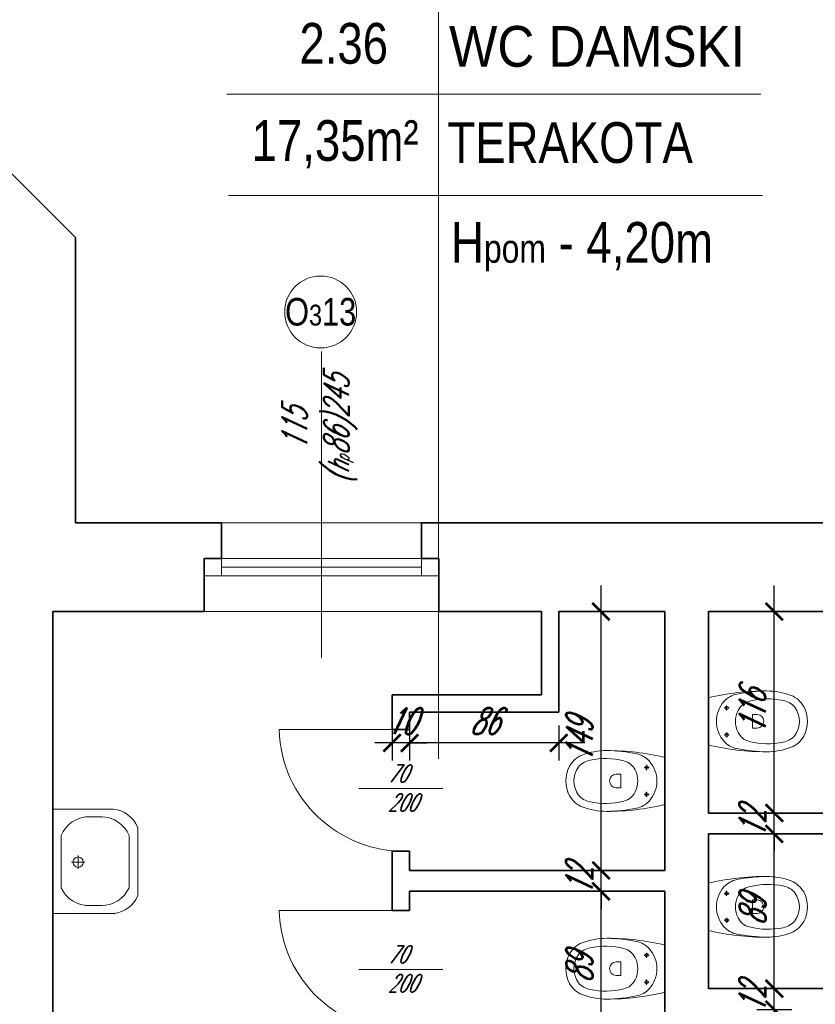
# Model space of a CAD drawing. Header units: millimetres. Extents: x 402 to 79005, y -7782 to 89952.
# Tile 97 of 256: x 25219 to 25677, y 22468 to 23034. Entities that reach past the tile are written whole.
import ezdxf

# ---------------------------------------------------------------- set-up
doc = ezdxf.new("R2010")
doc.units = ezdxf.units.MM
doc.header["$LTSCALE"] = 10
doc.layers.get('0').update_dxf_attribs({"lineweight": 0})
doc.layers.get('Defpoints').update_dxf_attribs({"color": 253})
for name, color, linetype, lineweight in [('01 parter - ściany', 253, 'Continuous', 35), ('03-01_okna', 253, 'Continuous', 15), ('03_drzwi', 253, 'Continuous', 15), ('04-1_widok', 253, 'Continuous', 5), ('05-01_wymiary', 253, 'Continuous', 5), ('05-03_opis', 253, 'Continuous', 5), ('07_wyposażenie', 253, 'Continuous', 5)]:
    doc.layers.add(name, color=color, linetype=linetype, lineweight=lineweight)
doc.styles.add('ariel', font='ARIAL.TTF', dxfattribs={"width": 0.8})
doc.styles.add('ariel_wym', font='simplex.shx', dxfattribs={"width": 0.65, "oblique": 25})
doc.dimstyles.new('ariel 50', dxfattribs={"dimtxt": 15, "dimasz": 10, "dimexe": 10, "dimexo": 0, "dimgap": 5, "dimtad": 1, "dimdec": 1, "dimrnd": 0.5, "dimtxsty": 'ariel_wym', "dimblk": 'ARCHTICK', "dimcen": 2.5, "dimdle": 15, "dimazin": 0, "dimtfac": 1, "dimtdec": 1, "dimtix": 1, "dimtmove": 0, "dimatfit": 3, "dimldrblk": 'DOT', "dimfxl": 0, "dimarcsym": 0})
doc.dimstyles.new('ariel 50 wnętrze', dxfattribs={"dimtxt": 15, "dimasz": 10, "dimexe": 10, "dimexo": 0, "dimgap": 5, "dimtad": 1, "dimdec": 1, "dimrnd": 0.5, "dimtxsty": 'ariel_wym', "dimblk": 'ARCHTICK', "dimcen": 2.5, "dimdle": 15, "dimazin": 0, "dimtfac": 1, "dimtdec": 1, "dimtix": 1, "dimtmove": 0, "dimatfit": 3, "dimldrblk": 'DOT', "dimfxl": 0, "dimarcsym": 0})

# ---------------------------------------------------------------- blocks, each defined once
blk = doc.blocks.new('_ArchTick')
at = {"color": 0, "linetype": 'ByBlock', "const_width": 0.15}
blk.add_lwpolyline([(-0.5, -0.5), (0.5, 0.5)], dxfattribs=at)
blk = doc.blocks.new('*D2093')
at = {"layer": '05-01_wymiary', "color": 0, "lineweight": -2}
for p, q in [((25460.38, 23141.57), (25460.38, 23191.57)), ((25696.31, 23141.57), (25696.31, 23191.57)), ((25711.31, 23181.57), (25445.38, 23181.57))]:
    blk.add_line(p, q, dxfattribs=at)
at = {"layer": 'Defpoints', "color": 0, "lineweight": 0}
for p in [(25460.38, 23181.57), (25460.38, 22693.61), (25696.31, 22693.61)]:
    blk.add_point(p, dxfattribs=at)
at = {"layer": '05-01_wymiary', "color": 0, "lineweight": -2, "xscale": 10, "yscale": 10, "zscale": 10, "rotation": 180}
blk.add_blockref('_ArchTick', (25460.38, 23181.57), dxfattribs=at)
at = {"layer": '05-01_wymiary', "color": 0, "lineweight": -2, "xscale": 10, "yscale": 10, "zscale": 10}
blk.add_blockref('_ArchTick', (25696.31, 23181.57), dxfattribs=at)
at = {"layer": '05-01_wymiary', "color": 0, "insert": (25578.34, 23194.07), "char_height": 15, "attachment_point": 5, "style": 'ariel_wym'}
blk.add_mtext('236', dxfattribs=at)
blk = doc.blocks.new('_Dot')
at = {"color": 0, "linetype": 'ByBlock', "lineweight": -2}
blk.add_line((-0.5, 0), (-1, 0), dxfattribs=at)
at = {"color": 0, "linetype": 'ByBlock', "const_width": 0.5}
blk.add_lwpolyline([(-0.25, 0, 1), (0.25, 0, 1)], format="xyb", close=True, dxfattribs=at)
blk = doc.blocks.new('*D2094')
at = {"layer": '05-01_wymiary', "color": 0, "lineweight": -2}
for p, q in [((25325.48, 23141.57), (25325.48, 23191.57)), ((25460.38, 23141.57), (25460.38, 23191.57)), ((25475.38, 23181.57), (25310.48, 23181.57))]:
    blk.add_line(p, q, dxfattribs=at)
at = {"layer": 'Defpoints', "color": 0, "lineweight": 0}
for p in [(25325.48, 23181.57), (25325.48, 22693.61), (25460.38, 22693.61)]:
    blk.add_point(p, dxfattribs=at)
at = {"layer": '05-01_wymiary', "color": 0, "lineweight": -2, "xscale": 10, "yscale": 10, "zscale": 10, "rotation": 180}
blk.add_blockref('_ArchTick', (25325.48, 23181.57), dxfattribs=at)
at = {"layer": '05-01_wymiary', "color": 0, "lineweight": -2, "xscale": 10, "yscale": 10, "zscale": 10}
blk.add_blockref('_ArchTick', (25460.38, 23181.57), dxfattribs=at)
at = {"layer": '05-01_wymiary', "color": 0, "insert": (25392.93, 23194.07), "char_height": 15, "attachment_point": 5, "style": 'ariel_wym'}
blk.add_mtext('135', dxfattribs=at)
blk = doc.blocks.new('*D2095')
at = {"layer": '05-01_wymiary', "color": 0, "lineweight": -2}
for p, q in [((25251.41, 23141.57), (25251.41, 23191.57)), ((25325.48, 23141.57), (25325.48, 23191.57)), ((25340.48, 23181.57), (25236.41, 23181.57))]:
    blk.add_line(p, q, dxfattribs=at)
at = {"layer": 'Defpoints', "color": 0, "lineweight": 0}
for p in [(25251.41, 23181.57), (25251.41, 22921.61), (25325.48, 22693.61)]:
    blk.add_point(p, dxfattribs=at)
at = {"layer": '05-01_wymiary', "color": 0, "lineweight": -2, "xscale": 10, "yscale": 10, "zscale": 10, "rotation": 180}
blk.add_blockref('_ArchTick', (25251.41, 23181.57), dxfattribs=at)
at = {"layer": '05-01_wymiary', "color": 0, "lineweight": -2, "xscale": 10, "yscale": 10, "zscale": 10}
blk.add_blockref('_ArchTick', (25325.48, 23181.57), dxfattribs=at)
at = {"layer": '05-01_wymiary', "color": 0, "insert": (25288.44, 23194.07), "char_height": 15, "attachment_point": 5, "style": 'ariel_wym'}
blk.add_mtext('74', dxfattribs=at)
blk = doc.blocks.new('*D2096')
at = {"layer": '05-01_wymiary', "color": 0, "lineweight": -2}
for p, q in [((25181.43, 23128.65), (25181.43, 23178.65)), ((25251.41, 23128.65), (25251.41, 23178.65)), ((25266.41, 23168.65), (25166.43, 23168.65))]:
    blk.add_line(p, q, dxfattribs=at)
at = {"layer": 'Defpoints', "color": 0}
for p in [(25181.43, 23168.65), (25181.43, 22978.69), (25251.41, 22908.69)]:
    blk.add_point(p, dxfattribs=at)
at = {"layer": '05-01_wymiary', "color": 0, "lineweight": -2, "xscale": 10, "yscale": 10, "zscale": 10, "rotation": 180}
blk.add_blockref('_ArchTick', (25181.43, 23168.65), dxfattribs=at)
at = {"layer": '05-01_wymiary', "color": 0, "lineweight": -2, "xscale": 10, "yscale": 10, "zscale": 10}
blk.add_blockref('_ArchTick', (25251.41, 23168.65), dxfattribs=at)
at = {"layer": '05-01_wymiary', "color": 0, "insert": (25216.42, 23181.15), "char_height": 15, "attachment_point": 5, "style": 'ariel_wym'}
blk.add_mtext('70', dxfattribs=at)
blk = doc.blocks.new('*D2114')
at = {"layer": '05-01_wymiary', "color": 0, "lineweight": -2}
for p, q in [((25615.37, 23191.57), (25615.37, 23241.57)), ((25762.21, 23191.57), (25762.21, 23241.57)), ((25777.21, 23231.57), (25600.37, 23231.57))]:
    blk.add_line(p, q, dxfattribs=at)
at = {"layer": 'Defpoints', "color": 0, "lineweight": 0}
for p in [(25615.37, 23231.57), (25615.37, 22693.61), (25762.21, 22693.61)]:
    blk.add_point(p, dxfattribs=at)
at = {"layer": '05-01_wymiary', "color": 0, "lineweight": -2, "xscale": 10, "yscale": 10, "zscale": 10, "rotation": 180}
blk.add_blockref('_ArchTick', (25615.37, 23231.57), dxfattribs=at)
at = {"layer": '05-01_wymiary', "color": 0, "lineweight": -2, "xscale": 10, "yscale": 10, "zscale": 10}
blk.add_blockref('_ArchTick', (25762.21, 23231.57), dxfattribs=at)
at = {"layer": '05-01_wymiary', "color": 0, "insert": (25688.79, 23244.07), "char_height": 15, "attachment_point": 5, "style": 'ariel_wym'}
blk.add_mtext('147', dxfattribs=at)
blk = doc.blocks.new('*D2115')
at = {"layer": '05-01_wymiary', "color": 0, "lineweight": -2}
for p, q in [((25590.37, 23191.57), (25590.37, 23241.57)), ((25615.37, 23191.57), (25615.37, 23241.57)), ((25590.37, 23231.57), (25580.37, 23231.57)), ((25615.37, 23231.57), (25590.37, 23231.57)), ((25615.37, 23231.57), (25625.37, 23231.57))]:
    blk.add_line(p, q, dxfattribs=at)
at = {"layer": 'Defpoints', "color": 0, "lineweight": 0}
for p in [(25590.37, 23231.57), (25590.37, 22693.61), (25615.37, 22693.61)]:
    blk.add_point(p, dxfattribs=at)
at = {"layer": '05-01_wymiary', "color": 0, "lineweight": -2, "xscale": 10, "yscale": 10, "zscale": 10}
blk.add_blockref('_ArchTick', (25590.37, 23231.57), dxfattribs=at)
at = {"layer": '05-01_wymiary', "color": 0, "lineweight": -2, "xscale": 10, "yscale": 10, "zscale": 10, "rotation": 180}
blk.add_blockref('_ArchTick', (25615.37, 23231.57), dxfattribs=at)
at = {"layer": '05-01_wymiary', "color": 0, "insert": (25602.87, 23244.07), "char_height": 15, "attachment_point": 5, "style": 'ariel_wym'}
blk.add_mtext('25', dxfattribs=at)
blk = doc.blocks.new('*D2116')
at = {"layer": '05-01_wymiary', "color": 0, "lineweight": -2}
for p, q in [((25529.37, 23191.57), (25529.37, 23241.57)), ((25590.37, 23191.57), (25590.37, 23241.57)), ((25605.37, 23231.57), (25514.37, 23231.57))]:
    blk.add_line(p, q, dxfattribs=at)
at = {"layer": 'Defpoints', "color": 0, "lineweight": 0}
for p in [(25529.37, 23231.57), (25529.37, 22693.61), (25590.37, 22693.61)]:
    blk.add_point(p, dxfattribs=at)
at = {"layer": '05-01_wymiary', "color": 0, "lineweight": -2, "xscale": 10, "yscale": 10, "zscale": 10, "rotation": 180}
blk.add_blockref('_ArchTick', (25529.37, 23231.57), dxfattribs=at)
at = {"layer": '05-01_wymiary', "color": 0, "lineweight": -2, "xscale": 10, "yscale": 10, "zscale": 10}
blk.add_blockref('_ArchTick', (25590.37, 23231.57), dxfattribs=at)
at = {"layer": '05-01_wymiary', "color": 0, "insert": (25559.87, 23244.07), "char_height": 15, "attachment_point": 5, "style": 'ariel_wym'}
blk.add_mtext('61', dxfattribs=at)
blk = doc.blocks.new('*D2117')
at = {"layer": '05-01_wymiary', "color": 0, "lineweight": -2}
for p, q in [((25519.37, 23191.57), (25519.37, 23241.57)), ((25529.37, 23191.57), (25529.37, 23241.57)), ((25519.37, 23231.57), (25509.37, 23231.57)), ((25529.37, 23231.57), (25519.37, 23231.57)), ((25529.37, 23231.57), (25539.37, 23231.57))]:
    blk.add_line(p, q, dxfattribs=at)
at = {"layer": 'Defpoints', "color": 0, "lineweight": 0}
for p in [(25519.37, 23231.57), (25519.37, 22693.61), (25529.37, 22693.61)]:
    blk.add_point(p, dxfattribs=at)
at = {"layer": '05-01_wymiary', "color": 0, "lineweight": -2, "xscale": 10, "yscale": 10, "zscale": 10}
blk.add_blockref('_ArchTick', (25519.37, 23231.57), dxfattribs=at)
at = {"layer": '05-01_wymiary', "color": 0, "lineweight": -2, "xscale": 10, "yscale": 10, "zscale": 10, "rotation": 180}
blk.add_blockref('_ArchTick', (25529.37, 23231.57), dxfattribs=at)
at = {"layer": '05-01_wymiary', "color": 0, "insert": (25524.37, 23244.07), "char_height": 15, "attachment_point": 5, "style": 'ariel_wym'}
blk.add_mtext('10', dxfattribs=at)
blk = doc.blocks.new('*D2118')
at = {"layer": '05-01_wymiary', "color": 0, "lineweight": -2}
for p, q in [((25251.39, 23185.12), (25251.39, 23235.12)), ((25519.37, 23185.12), (25519.37, 23235.12)), ((25534.37, 23225.12), (25236.39, 23225.12))]:
    blk.add_line(p, q, dxfattribs=at)
at = {"layer": 'Defpoints', "color": 0, "lineweight": 0}
for p in [(25251.39, 23225.12), (25251.39, 22826.66), (25519.37, 22693.61)]:
    blk.add_point(p, dxfattribs=at)
at = {"layer": '05-01_wymiary', "color": 0, "lineweight": -2, "xscale": 10, "yscale": 10, "zscale": 10, "rotation": 180}
blk.add_blockref('_ArchTick', (25251.39, 23225.12), dxfattribs=at)
at = {"layer": '05-01_wymiary', "color": 0, "lineweight": -2, "xscale": 10, "yscale": 10, "zscale": 10}
blk.add_blockref('_ArchTick', (25519.37, 23225.12), dxfattribs=at)
at = {"layer": '05-01_wymiary', "color": 0, "insert": (25385.38, 23237.62), "char_height": 15, "attachment_point": 5, "style": 'ariel_wym'}
blk.add_mtext('268', dxfattribs=at)
blk = doc.blocks.new('*D2119')
at = {"layer": '05-01_wymiary', "color": 0, "lineweight": -2}
for p, q in [((25200.32, 23178.65), (25200.32, 23228.65)), ((25251.39, 23178.65), (25251.39, 23228.65)), ((25266.39, 23218.65), (25185.32, 23218.65))]:
    blk.add_line(p, q, dxfattribs=at)
at = {"layer": 'Defpoints', "color": 0, "lineweight": 0}
for p in [(25200.32, 23218.65), (25200.32, 22866.9), (25251.39, 22826.66)]:
    blk.add_point(p, dxfattribs=at)
at = {"layer": '05-01_wymiary', "color": 0, "lineweight": -2, "xscale": 10, "yscale": 10, "zscale": 10, "rotation": 180}
blk.add_blockref('_ArchTick', (25200.32, 23218.65), dxfattribs=at)
at = {"layer": '05-01_wymiary', "color": 0, "lineweight": -2, "xscale": 10, "yscale": 10, "zscale": 10}
blk.add_blockref('_ArchTick', (25251.39, 23218.65), dxfattribs=at)
at = {"layer": '05-01_wymiary', "color": 0, "insert": (25225.86, 23231.15), "char_height": 15, "attachment_point": 5, "style": 'ariel_wym'}
blk.add_mtext('51', dxfattribs=at)
blk = doc.blocks.new('*D2126')
at = {"layer": '05-01_wymiary', "color": 0, "lineweight": -2}
for p, q in [((23841.38, 23228.65), (23841.38, 23278.65)), ((25957, 23228.65), (25957, 23278.65)), ((25972, 23268.65), (23826.38, 23268.65))]:
    blk.add_line(p, q, dxfattribs=at)
at = {"layer": 'Defpoints', "color": 0}
for p in [(23841.38, 23268.65), (23841.38, 22657.31), (25957, 22657.31)]:
    blk.add_point(p, dxfattribs=at)
at = {"layer": '05-01_wymiary', "color": 0, "lineweight": -2, "xscale": 10, "yscale": 10, "zscale": 10, "rotation": 180}
blk.add_blockref('_ArchTick', (23841.38, 23268.65), dxfattribs=at)
at = {"layer": '05-01_wymiary', "color": 0, "lineweight": -2, "xscale": 10, "yscale": 10, "zscale": 10}
blk.add_blockref('_ArchTick', (25957, 23268.65), dxfattribs=at)
at = {"layer": '05-01_wymiary', "color": 0, "insert": (24899.19, 23282.58), "char_height": 15, "attachment_point": 5, "style": 'ariel_wym'}
blk.add_mtext('2115,5', dxfattribs=at)
blk = doc.blocks.new('*D2466')
at = {"layer": '05-01_wymiary', "color": 0, "lineweight": -2}
for p, q in [((25653.27, 22362.69), (25653.27, 22479.69)), ((25643.27, 22464.69), (25663.27, 22464.69)), ((25643.27, 22377.69), (25663.27, 22377.69))]:
    blk.add_line(p, q, dxfattribs=at)
at = {"layer": 'Defpoints', "color": 0}
for p in [(25615.37, 22464.69), (25653.27, 22464.69), (25615.37, 22377.69)]:
    blk.add_point(p, dxfattribs=at)
at = {"layer": '05-01_wymiary', "color": 0, "lineweight": -2, "xscale": 10, "yscale": 10, "zscale": 10}
for p, rotation in [((25653.27, 22464.69), 90), ((25653.27, 22377.69), 270)]:
    blk.add_blockref('_ArchTick', p, dxfattribs=dict(at, rotation=rotation))
at = {"layer": '05-01_wymiary', "color": 0, "insert": (25640.77, 22421.19), "char_height": 15, "attachment_point": 5, "rotation": 90, "style": 'ariel_wym'}
blk.add_mtext('87', dxfattribs=at)
blk = doc.blocks.new('*D2467')
at = {"layer": '05-01_wymiary', "color": 0, "lineweight": -2}
for p, q in [((25653.27, 22476.69), (25653.27, 22486.69)), ((25643.27, 22476.69), (25663.27, 22476.69)), ((25653.27, 22464.69), (25653.27, 22476.69)), ((25643.27, 22464.69), (25663.27, 22464.69)), ((25653.27, 22464.69), (25653.27, 22454.69))]:
    blk.add_line(p, q, dxfattribs=at)
at = {"layer": 'Defpoints', "color": 0}
for p in [(25615.37, 22476.69), (25653.27, 22476.69), (25615.37, 22464.69)]:
    blk.add_point(p, dxfattribs=at)
at = {"layer": '05-01_wymiary', "color": 0, "lineweight": -2, "xscale": 10, "yscale": 10, "zscale": 10}
for p, rotation in [((25653.27, 22476.69), 270), ((25653.27, 22464.69), 90)]:
    blk.add_blockref('_ArchTick', p, dxfattribs=dict(at, rotation=rotation))
at = {"layer": '05-01_wymiary', "color": 0, "insert": (25640.77, 22470.69), "char_height": 15, "attachment_point": 5, "rotation": 90, "style": 'ariel_wym'}
blk.add_mtext('12', dxfattribs=at)
blk = doc.blocks.new('*D2468')
at = {"layer": '05-01_wymiary', "color": 0, "lineweight": -2}
for p, q in [((25653.27, 22461.69), (25653.27, 22580.69)), ((25643.27, 22565.69), (25663.27, 22565.69)), ((25643.27, 22476.69), (25663.27, 22476.69))]:
    blk.add_line(p, q, dxfattribs=at)
at = {"layer": 'Defpoints', "color": 0}
for p in [(25615.37, 22565.69), (25653.27, 22565.69), (25615.37, 22476.69)]:
    blk.add_point(p, dxfattribs=at)
at = {"layer": '05-01_wymiary', "color": 0, "lineweight": -2, "xscale": 10, "yscale": 10, "zscale": 10}
for p, rotation in [((25653.27, 22565.69), 90), ((25653.27, 22476.69), 270)]:
    blk.add_blockref('_ArchTick', p, dxfattribs=dict(at, rotation=rotation))
at = {"layer": '05-01_wymiary', "color": 0, "insert": (25640.77, 22521.19), "char_height": 15, "attachment_point": 5, "rotation": 90, "style": 'ariel_wym'}
blk.add_mtext('89', dxfattribs=at)
blk = doc.blocks.new('*D2469')
at = {"layer": '05-01_wymiary', "color": 0, "lineweight": -2}
for p, q in [((25653.27, 22577.69), (25653.27, 22587.69)), ((25643.27, 22577.69), (25663.27, 22577.69)), ((25653.27, 22565.69), (25653.27, 22577.69)), ((25643.27, 22565.69), (25663.27, 22565.69)), ((25653.27, 22565.69), (25653.27, 22555.69))]:
    blk.add_line(p, q, dxfattribs=at)
at = {"layer": 'Defpoints', "color": 0}
for p in [(25615.37, 22577.69), (25653.27, 22577.69), (25615.37, 22565.69)]:
    blk.add_point(p, dxfattribs=at)
at = {"layer": '05-01_wymiary', "color": 0, "lineweight": -2, "xscale": 10, "yscale": 10, "zscale": 10}
for p, rotation in [((25653.27, 22577.69), 270), ((25653.27, 22565.69), 90)]:
    blk.add_blockref('_ArchTick', p, dxfattribs=dict(at, rotation=rotation))
at = {"layer": '05-01_wymiary', "color": 0, "insert": (25640.77, 22571.69), "char_height": 15, "attachment_point": 5, "rotation": 90, "style": 'ariel_wym'}
blk.add_mtext('12', dxfattribs=at)
blk = doc.blocks.new('*D2470')
at = {"layer": '05-01_wymiary', "color": 0, "lineweight": -2}
for p, q in [((25653.27, 22562.69), (25653.27, 22708.61)), ((25643.27, 22693.61), (25663.27, 22693.61)), ((25643.27, 22577.69), (25663.27, 22577.69))]:
    blk.add_line(p, q, dxfattribs=at)
at = {"layer": 'Defpoints', "color": 0, "lineweight": 0}
for p in [(25615.37, 22693.61), (25653.27, 22693.61), (25615.37, 22577.69)]:
    blk.add_point(p, dxfattribs=at)
at = {"layer": '05-01_wymiary', "color": 0, "lineweight": -2, "xscale": 10, "yscale": 10, "zscale": 10}
for p, rotation in [((25653.27, 22693.61), 90), ((25653.27, 22577.69), 270)]:
    blk.add_blockref('_ArchTick', p, dxfattribs=dict(at, rotation=rotation))
at = {"layer": '05-01_wymiary', "color": 0, "insert": (25640.77, 22635.65), "char_height": 15, "attachment_point": 5, "rotation": 90, "style": 'ariel_wym'}
blk.add_mtext('116', dxfattribs=at)
blk = doc.blocks.new('*D2478')
at = {"layer": '05-01_wymiary', "color": 0, "lineweight": -2}
for p, q in [((25553.64, 22428.69), (25553.64, 22547.69)), ((25563.64, 22532.69), (25543.64, 22532.69)), ((25563.64, 22443.69), (25543.64, 22443.69))]:
    blk.add_line(p, q, dxfattribs=at)
at = {"layer": 'Defpoints', "color": 0}
for p in [(25553.64, 22532.69), (25590.37, 22532.69), (25590.37, 22443.69)]:
    blk.add_point(p, dxfattribs=at)
at = {"layer": '05-01_wymiary', "color": 0, "lineweight": -2, "xscale": 10, "yscale": 10, "zscale": 10}
for p, rotation in [((25553.64, 22532.69), 90), ((25553.64, 22443.69), 270)]:
    blk.add_blockref('_ArchTick', p, dxfattribs=dict(at, rotation=rotation))
at = {"layer": '05-01_wymiary', "color": 0, "insert": (25541.14, 22488.19), "char_height": 15, "attachment_point": 5, "rotation": 90, "style": 'ariel_wym'}
blk.add_mtext('89', dxfattribs=at)
blk = doc.blocks.new('*D2479')
at = {"layer": '05-01_wymiary', "color": 0, "lineweight": -2}
for p, q in [((25553.64, 22544.69), (25553.64, 22554.69)), ((25563.64, 22544.69), (25543.64, 22544.69)), ((25553.64, 22532.69), (25553.64, 22544.69)), ((25563.64, 22532.69), (25543.64, 22532.69)), ((25553.64, 22532.69), (25553.64, 22522.69))]:
    blk.add_line(p, q, dxfattribs=at)
at = {"layer": 'Defpoints', "color": 0}
for p in [(25553.64, 22544.69), (25590.37, 22544.69), (25590.37, 22532.69)]:
    blk.add_point(p, dxfattribs=at)
at = {"layer": '05-01_wymiary', "color": 0, "lineweight": -2, "xscale": 10, "yscale": 10, "zscale": 10}
for p, rotation in [((25553.64, 22544.69), 270), ((25553.64, 22532.69), 90)]:
    blk.add_blockref('_ArchTick', p, dxfattribs=dict(at, rotation=rotation))
at = {"layer": '05-01_wymiary', "color": 0, "insert": (25541.14, 22538.69), "char_height": 15, "attachment_point": 5, "rotation": 90, "style": 'ariel_wym'}
blk.add_mtext('12', dxfattribs=at)
blk = doc.blocks.new('*D2480')
at = {"layer": '05-01_wymiary', "color": 0, "lineweight": -2}
for p, q in [((25553.64, 22529.69), (25553.64, 22708.61)), ((25563.64, 22693.61), (25543.64, 22693.61)), ((25563.64, 22544.69), (25543.64, 22544.69))]:
    blk.add_line(p, q, dxfattribs=at)
at = {"layer": 'Defpoints', "color": 0, "lineweight": 0}
for p in [(25553.64, 22693.61), (25590.37, 22693.61), (25590.37, 22544.69)]:
    blk.add_point(p, dxfattribs=at)
at = {"layer": '05-01_wymiary', "color": 0, "lineweight": -2, "xscale": 10, "yscale": 10, "zscale": 10}
for p, rotation in [((25553.64, 22693.61), 90), ((25553.64, 22544.69), 270)]:
    blk.add_blockref('_ArchTick', p, dxfattribs=dict(at, rotation=rotation))
at = {"layer": '05-01_wymiary', "color": 0, "insert": (25541.14, 22619.15), "char_height": 15, "attachment_point": 5, "rotation": 90, "style": 'ariel_wym'}
blk.add_mtext('149', dxfattribs=at)
blk = doc.blocks.new('*D2481')
at = {"layer": '05-01_wymiary', "color": 0, "lineweight": -2}
for p, q in [((25443.53, 22628), (25443.53, 22608)), ((25529.37, 22628), (25529.37, 22608)), ((25544.37, 22618), (25428.53, 22618))]:
    blk.add_line(p, q, dxfattribs=at)
at = {"layer": 'Defpoints', "color": 0}
for p in [(25443.53, 22635.69), (25529.37, 22635.69), (25443.53, 22618)]:
    blk.add_point(p, dxfattribs=at)
at = {"layer": '05-01_wymiary', "color": 0, "lineweight": -2, "xscale": 10, "yscale": 10, "zscale": 10, "rotation": 180}
blk.add_blockref('_ArchTick', (25443.53, 22618), dxfattribs=at)
at = {"layer": '05-01_wymiary', "color": 0, "lineweight": -2, "xscale": 10, "yscale": 10, "zscale": 10}
blk.add_blockref('_ArchTick', (25529.37, 22618), dxfattribs=at)
at = {"layer": '05-01_wymiary', "color": 0, "insert": (25486.45, 22630.5), "char_height": 15, "attachment_point": 5, "style": 'ariel_wym'}
blk.add_mtext('86', dxfattribs=at)
blk = doc.blocks.new('*D2485')
at = {"layer": '05-01_wymiary', "color": 0, "lineweight": -2}
for p, q in [((25443.53, 22628), (25443.53, 22608)), ((25433.53, 22625.69), (25433.53, 22608)), ((25433.53, 22618), (25423.53, 22618)), ((25443.53, 22618), (25433.53, 22618)), ((25443.53, 22618), (25453.53, 22618))]:
    blk.add_line(p, q, dxfattribs=at)
at = {"layer": 'Defpoints', "color": 0}
for p in [(25443.53, 22635.69), (25433.53, 22625.69), (25433.53, 22618)]:
    blk.add_point(p, dxfattribs=at)
at = {"layer": '05-01_wymiary', "color": 0, "lineweight": -2, "xscale": 10, "yscale": 10, "zscale": 10}
blk.add_blockref('_ArchTick', (25433.53, 22618), dxfattribs=at)
at = {"layer": '05-01_wymiary', "color": 0, "lineweight": -2, "xscale": 10, "yscale": 10, "zscale": 10, "rotation": 180}
blk.add_blockref('_ArchTick', (25443.53, 22618), dxfattribs=at)
at = {"layer": '05-01_wymiary', "color": 0, "insert": (25438.53, 22630.5), "char_height": 15, "attachment_point": 5, "style": 'ariel_wym'}
blk.add_mtext('10', dxfattribs=at)

msp = doc.modelspace()

# ---------------------------------------------------------------- linework, layer by layer
at = {"layer": '01 parter - ściany'}
for p, q in [((25251.41, 22908.69), (25181.43, 22978.69)), ((25251.41, 22908.69), (25251.37, 22744.63)), ((25325.48, 22744.61), (25251.37, 22744.63)), ((25460.38, 22744.61), (25696.31, 22744.61)), ((25325.48, 22693.61), (25325.48, 22724.11)), ((25460.38, 22724.11), (25460.38, 22693.61)), ((25238.37, 22693.61), (25238.37, 22344.69)), ((25325.48, 22693.61), (25238.37, 22693.61)), ((25519.37, 22693.61), (25460.38, 22693.61)), ((25519.37, 22693.61), (25519.37, 22645.69)), ((25590.37, 22693.61), (25529.37, 22693.61)), ((25529.37, 22693.61), (25529.37, 22635.69)), ((25590.37, 22693.61), (25590.37, 22544.69)), ((25615.37, 22693.61), (25615.37, 22577.69)), ((25696.31, 22693.61), (25615.37, 22693.61)), ((25433.53, 22625.69), (25433.53, 22645.69)), ((25519.37, 22645.69), (25433.53, 22645.69)), ((25443.53, 22625.69), (25443.53, 22635.69)), ((25529.37, 22635.69), (25443.53, 22635.69)), ((25433.53, 22625.69), (25443.53, 22625.69)), ((25762.21, 22577.69), (25615.37, 22577.69)), ((25615.37, 22565.69), (25615.37, 22476.69)), ((25762.21, 22565.69), (25615.37, 22565.69)), ((25433.53, 22555.69), (25443.53, 22555.69)), ((25433.53, 22555.69), (25433.53, 22521.69)), ((25443.53, 22544.69), (25443.53, 22555.69)), ((25443.53, 22544.69), (25590.37, 22544.69)), ((25443.53, 22521.69), (25443.53, 22532.69)), ((25443.53, 22532.69), (25590.37, 22532.69)), ((25590.37, 22532.69), (25590.37, 22443.69)), ((25433.53, 22521.69), (25443.53, 22521.69)), ((25762.21, 22476.69), (25615.37, 22476.69))]:
    msp.add_line(p, q, dxfattribs=at)
for points in [[(25325.48, 22724.11), (25335.48, 22724.11), (25335.48, 22744.61), (25325.48, 22744.61)], [(25460.38, 22724.11), (25450.38, 22724.11), (25450.38, 22744.61), (25460.38, 22744.61)]]:
    msp.add_lwpolyline(points, dxfattribs=at)
at = {"layer": '03-01_okna', "linetype": 'Continuous', "lineweight": 0}
for p, q in [((25325.48, 22744.61), (25460.38, 22744.61)), ((25325.48, 22724.11), (25460.38, 22724.11)), ((25335.48, 22714.11), (25335.48, 22724.11)), ((25450.38, 22714.11), (25450.38, 22724.11)), ((25335.48, 22719.11), (25450.38, 22719.11)), ((25325.48, 22714.11), (25460.38, 22714.11))]:
    msp.add_line(p, q, dxfattribs=at)
at = {"layer": '03_drzwi'}
for p, q in [((25438.53, 22625.69), (25368.53, 22625.69)), ((25414.3, 22591.75), (25462.77, 22591.75)), ((25438.53, 22521.69), (25368.53, 22521.69)), ((25414.3, 22487.75), (25462.77, 22487.75))]:
    msp.add_line(p, q, dxfattribs=at)
for centre in [(25440.53, 22627.68), (25440.53, 22523.68)]:
    msp.add_arc(centre, 72.02, 181.5842, 271.5842, dxfattribs=at)
at = {"layer": '04-1_widok'}
msp.add_line((25460.38, 22693.61), (25325.48, 22693.61), dxfattribs=at)
at = {"layer": '05-03_opis'}
for p, q in [((25460.15, 23051.96), (25460.15, 22608.82)), ((25338.43, 22991.29), (25645.45, 22991.29)), ((25339.5, 22932.93), (25646.53, 22932.93))]:
    msp.add_line(p, q, dxfattribs=at)
at = {"layer": '05-03_opis', "lineweight": 0}
msp.add_line((25392.93, 22667.23), (25392.93, 22843.25), dxfattribs=at)
msp.add_circle((25392.43, 22865.94), 20.69, dxfattribs=at)
at = {"layer": '07_wyposażenie', "ltscale": 2}
for p, q in [((25615.37, 22644.03), (25615.36, 22616.83)), ((25625.87, 22639.64), (25625.87, 22636.74)), ((25627.32, 22638.19), (25624.42, 22638.19)), ((25627.33, 22622.69), (25624.43, 22622.69)), ((25625.88, 22621.24), (25625.88, 22624.14)), ((25579.88, 22605.34), (25579.87, 22602.44)), ((25590.38, 22609.73), (25590.37, 22582.53)), ((25578.43, 22603.89), (25581.33, 22603.89)), ((25578.42, 22588.39), (25581.32, 22588.39)), ((25579.87, 22586.94), (25579.87, 22589.84)), ((25238.43, 22579.98), (25273.28, 22579.99)), ((25266.7, 22575.44), (25257.19, 22575.43)), ((25287.23, 22569.4), (25287.25, 22530.05)), ((25243.26, 22534.75), (25243.25, 22564.82)), ((25282.26, 22534.77), (25282.24, 22564.84)), ((25249.23, 22549.44), (25256.73, 22549.44)), ((25252.98, 22545.69), (25252.98, 22553.19)), ((25615.37, 22537.35), (25615.36, 22510.15)), ((25627.32, 22531.5), (25624.42, 22531.5)), ((25625.87, 22532.95), (25625.87, 22530.05)), ((25273.98, 22519.99), (25238.56, 22519.98)), ((25266.72, 22524.56), (25257.22, 22524.56)), ((25627.33, 22516), (25624.43, 22516)), ((25625.88, 22514.55), (25625.88, 22517.45)), ((25579.88, 22497.36), (25579.87, 22494.46)), ((25590.38, 22501.76), (25590.37, 22474.56)), ((25578.43, 22495.91), (25581.33, 22495.91)), ((25578.42, 22480.41), (25581.32, 22480.41)), ((25579.87, 22478.96), (25579.87, 22481.86))]:
    msp.add_line(p, q, dxfattribs=at)
for points in [[(25662.92, 22645.37, 0.091012), (25648.86, 22647.94, 0.04468), (25631.67, 22646.08, 0.150678), (25624.42, 22642.06, 0.380316), (25624.43, 22618.81, 0.150678), (25631.68, 22614.79, 0.04468), (25648.87, 22612.94, 0.091012), (25662.93, 22615.53, 0.171854), (25670.17, 22621.91, 0.258868), (25670.16, 22638.99, 0.171854)], [(25632.46, 22624.1, 0.228329), (25639.02, 22618.84, 0.112012), (25658.43, 22618.44, 0.161795), (25665.13, 22622.34, 0.320353), (25665.12, 22638.55, 0.161795), (25658.42, 22642.46, 0.112012), (25639.02, 22642.04, 0.228329), (25632.46, 22636.77, 0.236897)], [(25542.83, 22611.07, -0.091012), (25556.89, 22613.65, -0.04468), (25574.08, 22611.78, -0.150678), (25581.33, 22607.76, -0.380316), (25581.32, 22584.51, -0.150678), (25574.07, 22580.49, -0.04468), (25556.88, 22578.65, -0.091012), (25542.82, 22581.23, -0.171854), (25535.58, 22587.61, -0.258868), (25535.59, 22604.69, -0.171854)], [(25573.28, 22589.81, -0.228329), (25566.73, 22584.55, -0.112012), (25547.32, 22584.14, -0.161795), (25540.62, 22588.05, -0.320353), (25540.63, 22604.26, -0.161795), (25547.33, 22608.16, -0.112012), (25566.73, 22607.74, -0.228329), (25573.29, 22602.47, -0.236897)], [(25662.92, 22538.68, 0.091012), (25648.86, 22541.26, 0.04468), (25631.67, 22539.4, 0.150678), (25624.42, 22535.38, 0.380316), (25624.43, 22512.12, 0.150678), (25631.68, 22508.11, 0.04468), (25648.87, 22506.26, 0.091012), (25662.93, 22508.84, 0.171854), (25670.17, 22515.22, 0.258868), (25670.16, 22532.31, 0.171854)], [(25632.46, 22517.42, 0.228329), (25639.02, 22512.16, 0.112012), (25658.43, 22511.75, 0.161795), (25665.13, 22515.66, 0.320353), (25665.12, 22531.87, 0.161795), (25658.42, 22535.77, 0.112012), (25639.02, 22535.35, 0.228329), (25632.46, 22530.09, 0.236897)], [(25542.83, 22503.1, -0.091012), (25556.89, 22505.67, -0.04468), (25574.08, 22503.81, -0.150678), (25581.33, 22499.79, -0.380316), (25581.32, 22476.54, -0.150678), (25574.07, 22472.52, -0.04468), (25556.88, 22470.67, -0.091012), (25542.82, 22473.26, -0.171854), (25535.58, 22479.64, -0.258868), (25535.59, 22496.72, -0.171854)], [(25573.28, 22481.83, -0.228329), (25566.73, 22476.57, -0.112012), (25547.32, 22476.17, -0.161795), (25540.62, 22480.07, -0.320353), (25540.63, 22496.28, -0.161795), (25547.33, 22500.19, -0.112012), (25566.73, 22499.76, -0.228329), (25573.29, 22494.5, -0.236897)]]:
    msp.add_lwpolyline(points, format="xyb", close=True, dxfattribs=at)
for points in [[(25643.34, 22626.58), (25640.69, 22626.58), (25640.68, 22634.38), (25643.34, 22634.38, -1), (25643.34, 22626.58, -1)], [(25562.41, 22592.28), (25565.06, 22592.28), (25565.06, 22600.08), (25562.41, 22600.08, 1), (25562.41, 22592.28, 1)], [(25643.34, 22519.9), (25640.69, 22519.89), (25640.68, 22527.69), (25643.34, 22527.69, -1), (25643.34, 22519.9, -1)], [(25562.41, 22484.31), (25565.06, 22484.31), (25565.06, 22492.1), (25562.41, 22492.11, 1), (25562.41, 22484.31, 1)]]:
    msp.add_lwpolyline(points, format="xyb", dxfattribs=at)
for centre, radius in [((25625.87, 22638.19), 1), ((25625.88, 22622.69), 1), ((25579.88, 22603.89), 1), ((25579.87, 22588.39), 1), ((25252.98, 22549.44), 3), ((25625.87, 22531.5), 1), ((25625.88, 22516), 1), ((25579.88, 22495.91), 1), ((25579.87, 22480.41), 1)]:
    msp.add_circle(centre, radius, dxfattribs=at)
for centre, radius, start, end in [((25648.91, 22502.23), 145.71, 90.0193, 103.3053), ((25648.82, 22758.66), 145.71, 256.7333, 270.0193), ((25556.84, 22467.93), 145.71, 76.6946, 89.9806), ((25556.93, 22724.36), 145.71, 269.9806, 283.2666), ((25271.56, 22563.21), 16.85, 21.5609, 85.1722), ((25258.99, 22558.64), 16.91, 89.6663, 158.5578), ((25266.51, 22558.5), 16.94, 21.6503, 90.3572), ((25648.91, 22395.55), 145.71, 90.0193, 103.3053), ((25258.81, 22541.47), 16.94, 203.3871, 272.094), ((25266.71, 22541.48), 16.94, 267.9566, 336.6635), ((25271.8, 22536.69), 16.82, 276.0033, 336.7882), ((25648.82, 22651.97), 145.71, 256.7333, 270.0193), ((25556.84, 22359.96), 145.71, 76.6946, 89.9806), ((25556.93, 22616.39), 145.71, 269.9806, 283.2666)]:
    msp.add_arc(centre, radius, start, end, dxfattribs=at)

# ---------------------------------------------------------------- texts
at = {"layer": '03_drzwi', "char_height": 10, "width": 46.1752, "attachment_point": 1, "style": 'ariel_wym'}
for insert in [(25431.09, 22605.41), (25431.09, 22501.41)]:
    msp.add_mtext('70\\P200', dxfattribs=dict(at, insert=insert))
at = {"layer": '05-03_opis', "char_height": 23.4234, "style": 'ariel'}
for s, insert, width, attachment_point in [('{\\fArial|b0|i0|c238|p34;2.36}', (25405.69, 23020.3), 108.9126, 5), ('\\W0.9;{\\fArial|b0|i0|c238|p34;WC DAMSKI}', (25466.25, 23018.56), 356.6375, 4), ('{\\fArial|b0|i0|c238|p34;17,35m²}', (25400.75, 22962.39), 108.9126, 5), ('{\\fArial|b0|i0|c238|p34;TERAKOTA}', (25465.34, 22963.22), 322.789, 4), ('{\\fArial|b0|i0|c238|p34; H\\H0.7x;pom\\H1.429x; - 4,20m}', (25460.15, 22903.48), 322.789, 4)]:
    msp.add_mtext(s, dxfattribs=dict(at, insert=insert, width=width, attachment_point=attachment_point))
at = {"layer": '05-03_opis', "lineweight": 0, "insert": (25392.43, 22865.94), "char_height": 15.84, "width": 75.1935, "attachment_point": 5, "style": 'ariel'}
msp.add_mtext('O{\\H0.7576x;3}13', dxfattribs=at)
at = {"layer": '05-03_opis', "lineweight": 0, "insert": (25391.86, 22798.36), "char_height": 14.4, "width": 62.6613, "attachment_point": 5, "rotation": 90, "style": 'ariel_wym'}
msp.add_mtext('115\\P({\\H0.8333x;h\\H0.6x;p}86)245', dxfattribs=at)

# ---------------------------------------------------------------- dimensions: what is measured, and where the dimension line sits
at = {"layer": '05-01_wymiary'}
for base, p1, p2, dimstyle, picture, middle in [((23841.38, 23268.65), (25957, 22657.31), (23841.38, 22657.31), 'ariel 50', '*D2126', (24899.19, 23282.58)), ((25443.53, 22618), (25529.37, 22635.69), (25443.53, 22635.69), 'ariel 50 wnętrze', '*D2481', (25486.45, 22630.5))]:
    dim = msp.add_linear_dim(base=base, p1=p1, p2=p2, dimstyle=dimstyle, dxfattribs=at)
    dim.commit()
    dim.dimension.update_dxf_attribs({"geometry": picture, "text_midpoint": middle})
for base, p1, p2, dimstyle, picture, middle in [((25519.37, 23231.57), (25529.37, 22693.61), (25519.37, 22693.61), 'ariel 50', '*D2117', (25524.37, 23244.07)), ((25529.37, 23231.57), (25590.37, 22693.61), (25529.37, 22693.61), 'ariel 50', '*D2116', (25559.87, 23244.07)), ((25590.37, 23231.57), (25615.37, 22693.61), (25590.37, 22693.61), 'ariel 50', '*D2115', (25602.87, 23244.07)), ((25615.37, 23231.57), (25762.21, 22693.61), (25615.37, 22693.61), 'ariel 50', '*D2114', (25688.79, 23244.07)), ((25251.39, 23225.12), (25519.37, 22693.61), (25251.39, 22826.66), 'ariel 50', '*D2118', (25385.38, 23237.62)), ((25200.32, 23218.65), (25251.39, 22826.66), (25200.32, 22866.9), 'ariel 50', '*D2119', (25225.86, 23231.15)), ((25251.41, 23181.57), (25325.48, 22693.61), (25251.41, 22921.61), 'ariel 50', '*D2095', (25288.44, 23194.07)), ((25325.48, 23181.57), (25460.38, 22693.61), (25325.48, 22693.61), 'ariel 50', '*D2094', (25392.93, 23194.07)), ((25460.38, 23181.57), (25696.31, 22693.61), (25460.38, 22693.61), 'ariel 50', '*D2093', (25578.34, 23194.07)), ((25181.43, 23168.65), (25251.41, 22908.69), (25181.43, 22978.69), 'ariel 50', '*D2096', (25216.42, 23181.15)), ((25433.53, 22618), (25443.53, 22635.69), (25433.53, 22625.69), 'ariel 50 wnętrze', '*D2485', (25438.53, 22630.5))]:
    dim = msp.add_linear_dim(base=base, p1=p1, p2=p2, dimstyle=dimstyle, override={"dimtmove": 1}, dxfattribs=at)
    dim.commit()
    dim.dimension.update_dxf_attribs({"geometry": picture, "text_midpoint": middle})
for base, p1, p2, picture, middle in [((25553.64, 22693.61), (25590.37, 22544.69), (25590.37, 22693.61), '*D2480', (25541.14, 22619.15)), ((25653.27, 22693.61), (25615.37, 22577.69), (25615.37, 22693.61), '*D2470', (25640.77, 22635.65)), ((25653.27, 22577.69), (25615.37, 22565.69), (25615.37, 22577.69), '*D2469', (25640.77, 22571.69)), ((25653.27, 22565.69), (25615.37, 22476.69), (25615.37, 22565.69), '*D2468', (25640.77, 22521.19)), ((25553.64, 22544.69), (25590.37, 22532.69), (25590.37, 22544.69), '*D2479', (25541.14, 22538.69)), ((25553.64, 22532.69), (25590.37, 22443.69), (25590.37, 22532.69), '*D2478', (25541.14, 22488.19)), ((25653.27, 22476.69), (25615.37, 22464.69), (25615.37, 22476.69), '*D2467', (25640.77, 22470.69)), ((25653.27, 22464.69), (25615.37, 22377.69), (25615.37, 22464.69), '*D2466', (25640.77, 22421.19))]:
    dim = msp.add_linear_dim(base=base, p1=p1, p2=p2, angle=90, dimstyle='ariel 50 wnętrze', override={"dimtmove": 1}, dxfattribs=at)
    dim.commit()
    dim.dimension.update_dxf_attribs({"geometry": picture, "text_midpoint": middle})

doc.saveas('drawing.dxf')
